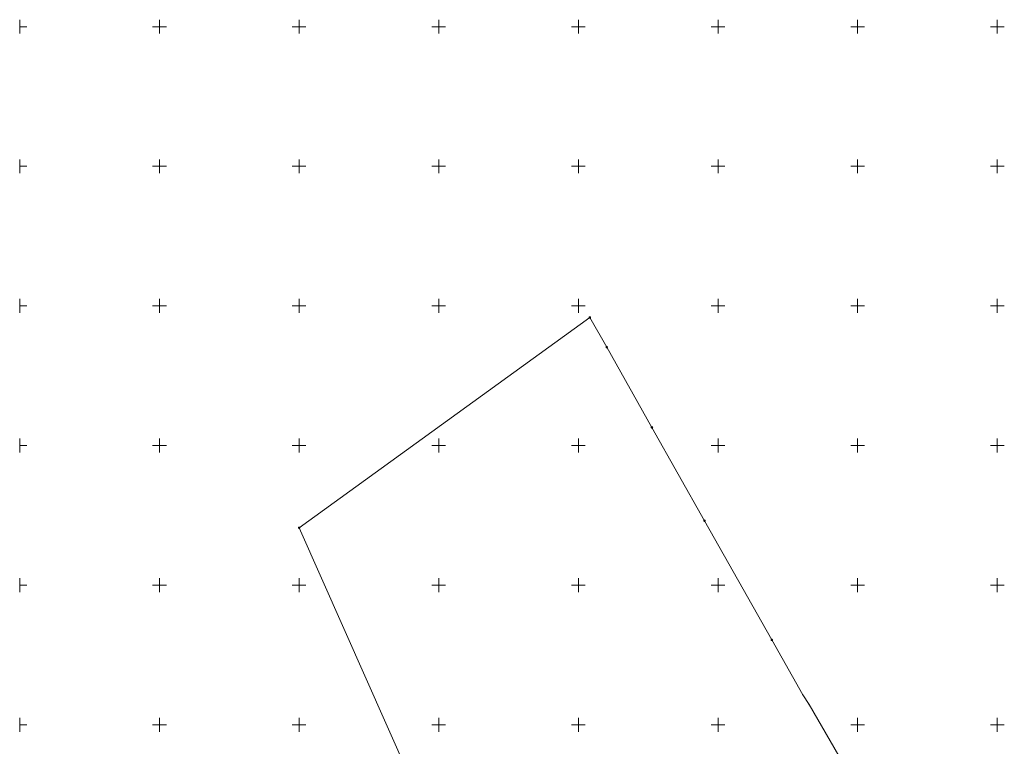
# Model space of a CAD drawing. Extents: x 6414462 to 7495468, y 5756825 to 5824657.
# Tile 31 of 54: x 6498000 to 6498352, y 5809842 to 5810102. Entities that reach past the tile are written whole.
import ezdxf

# ---------------------------------------------------------------- set-up
doc = ezdxf.new("R2010")
doc.units = 0
doc.linetypes.add('Lipnica teren 1$0$HIDDEN2', pattern=[0.1875, 0.125, -0.0625])
for name, color, linetype, lineweight in [('2324-2024 mdcp$0$GEPPGD', 7, 'Continuous', 18), ('2324-2024 mdcp$0$GESDZI', 7, 'Continuous', 18), ('2324-2024 mdcp$0$Ramka sekcyjna', 7, 'Continuous', 18)]:
    doc.layers.add(name, color=color, linetype=linetype, lineweight=lineweight)
doc.layers.add('Lipnica teren 1$0$demontaże', color=1, linetype='Continuous', true_color=0xff0000)

# ---------------------------------------------------------------- blocks, each defined once
blk = doc.blocks.new('2324-2024 mdcp$0$GEPPGD1_1')
at = {"true_color": 0xffffff}
blk.add_hatch(color=7, dxfattribs=at).paths.add_polyline_path([(0, -0.25), (0.077254, -0.237764), (0.146946, -0.202254), (0.202254, -0.146946), (0.237764, -0.077254), (0.25, 0), (0.237764, 0.077254), (0.202254, 0.146946), (0.146946, 0.202254), (0.077254, 0.237764), (0, 0.25), (-0.077254, 0.237764), (-0.146946, 0.202254), (-0.202254, 0.146946), (-0.237764, 0.077254), (-0.25, 0), (-0.237764, -0.077254), (-0.202254, -0.146946), (-0.146946, -0.202254), (-0.077254, -0.237764)])
at = {"color": 0}
blk.add_lwpolyline([(0, 0.25), (0.077254, 0.237764), (0.146946, 0.202254), (0.202254, 0.146946), (0.237764, 0.077254), (0.25, 0), (0.237764, -0.077254), (0.202254, -0.146946), (0.146946, -0.202254), (0.077254, -0.237764), (0, -0.25), (-0.077254, -0.237764), (-0.146946, -0.202254), (-0.202254, -0.146946), (-0.237764, -0.077254), (-0.25, 0), (-0.237764, 0.077254), (-0.202254, 0.146946), (-0.146946, 0.202254), (-0.077254, 0.237764)], close=True, dxfattribs=at)
blk = doc.blocks.new('2324-2024 mdcp$0$GEPPGD1_2')
at = {"true_color": 0xffffff}
blk.add_hatch(color=7, dxfattribs=at).paths.add_polyline_path([(0, -0.25), (0.077254, -0.237764), (0.146946, -0.202254), (0.202254, -0.146946), (0.237764, -0.077254), (0.25, 0), (0.237764, 0.077254), (0.202254, 0.146946), (0.146946, 0.202254), (0.077254, 0.237764), (0, 0.25), (-0.077254, 0.237764), (-0.146946, 0.202254), (-0.202254, 0.146946), (-0.237764, 0.077254), (-0.25, 0), (-0.237764, -0.077254), (-0.202254, -0.146946), (-0.146946, -0.202254), (-0.077254, -0.237764)])
blk.add_hatch(color=0).paths.add_polyline_path([(0, -0.045), (0.013906, -0.042798), (0.02645, -0.036406), (0.036406, -0.02645), (0.042798, -0.013906), (0.045, 0), (0.042798, 0.013906), (0.036406, 0.02645), (0.02645, 0.036406), (0.013906, 0.042798), (0, 0.045), (-0.013906, 0.042798), (-0.02645, 0.036406), (-0.036406, 0.02645), (-0.042798, 0.013906), (-0.045, 0), (-0.042798, -0.013906), (-0.036406, -0.02645), (-0.02645, -0.036406), (-0.013906, -0.042798)])
blk = doc.blocks.new('2324-2024 mdcp')
at = {"layer": '2324-2024 mdcp$0$GESDZI', "color": 7, "linetype": 'Continuous', "lineweight": 18}
blk.add_lwpolyline([(6498336.53, 5809764.26), (6498284.59, 5809737.52), (6498271.4, 5809764.78), (6498259.02, 5809756.58), (6498223.46, 5809812.93), (6498203.85, 5809801.58), (6498188.13, 5809835.51), (6498147.54, 5809813.46), (6498100.03, 5809920.59), (6498204.15, 5809995.92), (6498210.17, 5809985.25), (6498226.36, 5809956.54), (6498245.19, 5809923.13), (6498269.29, 5809880.41), (6498280.36, 5809860.77), (6498282.58, 5809857.31), (6498312.68, 5809805.23), (6498323.75, 5809786.22), (6498328.66, 5809777.78), (6498331.84, 5809772.31)], close=True, dxfattribs=at)
at = {"layer": '2324-2024 mdcp$0$Ramka sekcyjna', "color": 7, "linetype": 'Continuous', "lineweight": 18, "flags": 128}
for points in [[(6498000, 5810097.5), (6498000, 5810102.5)], [(6498050, 5810097.5), (6498050, 5810102.5)], [(6498100, 5810097.5), (6498100, 5810102.5)], [(6498150, 5810097.5), (6498150, 5810102.5)], [(6498200, 5810097.5), (6498200, 5810102.5)], [(6498250, 5810097.5), (6498250, 5810102.5)], [(6498300, 5810097.5), (6498300, 5810102.5)], [(6498350, 5810097.5), (6498350, 5810102.5)], [(6498000, 5810100), (6498002.5, 5810100)], [(6498052.5, 5810100), (6498047.5, 5810100)], [(6498102.5, 5810100), (6498097.5, 5810100)], [(6498152.5, 5810100), (6498147.5, 5810100)], [(6498202.5, 5810100), (6498197.5, 5810100)], [(6498252.5, 5810100), (6498247.5, 5810100)], [(6498302.5, 5810100), (6498297.5, 5810100)], [(6498352.5, 5810100), (6498347.5, 5810100)], [(6498000, 5810047.5), (6498000, 5810052.5)], [(6498000, 5810050), (6498002.5, 5810050)], [(6498052.5, 5810050), (6498047.5, 5810050)], [(6498050, 5810047.5), (6498050, 5810052.5)], [(6498102.5, 5810050), (6498097.5, 5810050)], [(6498100, 5810047.5), (6498100, 5810052.5)], [(6498152.5, 5810050), (6498147.5, 5810050)], [(6498150, 5810047.5), (6498150, 5810052.5)], [(6498202.5, 5810050), (6498197.5, 5810050)], [(6498200, 5810047.5), (6498200, 5810052.5)], [(6498252.5, 5810050), (6498247.5, 5810050)], [(6498250, 5810047.5), (6498250, 5810052.5)], [(6498302.5, 5810050), (6498297.5, 5810050)], [(6498300, 5810047.5), (6498300, 5810052.5)], [(6498352.5, 5810050), (6498347.5, 5810050)], [(6498350, 5810047.5), (6498350, 5810052.5)], [(6498000, 5810000), (6498000, 5810002.5)], [(6498050, 5810000), (6498050, 5810002.5)], [(6498100, 5810000), (6498100, 5810002.5)], [(6498150, 5810000), (6498150, 5810002.5)], [(6498200, 5810000), (6498200, 5810002.5)], [(6498250, 5810000), (6498250, 5810002.5)], [(6498300, 5810000), (6498300, 5810002.5)], [(6498350, 5810000), (6498350, 5810002.5)], [(6498000, 5810000), (6498002.5, 5810000)], [(6498000, 5810000), (6498000, 5809997.5)], [(6498000, 5810000), (6498002.5, 5810000)], [(6498052.5, 5810000), (6498047.5, 5810000)], [(6498052.5, 5810000), (6498047.5, 5810000)], [(6498050, 5810000), (6498050, 5809997.5)], [(6498102.5, 5810000), (6498097.5, 5810000)], [(6498102.5, 5810000), (6498097.5, 5810000)], [(6498100, 5810000), (6498100, 5809997.5)], [(6498152.5, 5810000), (6498147.5, 5810000)], [(6498152.5, 5810000), (6498147.5, 5810000)], [(6498150, 5810000), (6498150, 5809997.5)], [(6498202.5, 5810000), (6498197.5, 5810000)], [(6498202.5, 5810000), (6498197.5, 5810000)], [(6498200, 5810000), (6498200, 5809997.5)], [(6498252.5, 5810000), (6498247.5, 5810000)], [(6498252.5, 5810000), (6498247.5, 5810000)], [(6498250, 5810000), (6498250, 5809997.5)], [(6498302.5, 5810000), (6498297.5, 5810000)], [(6498302.5, 5810000), (6498297.5, 5810000)], [(6498300, 5810000), (6498300, 5809997.5)], [(6498352.5, 5810000), (6498347.5, 5810000)], [(6498352.5, 5810000), (6498347.5, 5810000)], [(6498350, 5810000), (6498350, 5809997.5)], [(6498000, 5809947.5), (6498000, 5809952.5)], [(6498050, 5809947.5), (6498050, 5809952.5)], [(6498100, 5809947.5), (6498100, 5809952.5)], [(6498150, 5809947.5), (6498150, 5809952.5)], [(6498200, 5809947.5), (6498200, 5809952.5)], [(6498250, 5809947.5), (6498250, 5809952.5)], [(6498300, 5809947.5), (6498300, 5809952.5)], [(6498350, 5809947.5), (6498350, 5809952.5)], [(6498000, 5809950), (6498002.5, 5809950)], [(6498052.5, 5809950), (6498047.5, 5809950)], [(6498102.5, 5809950), (6498097.5, 5809950)], [(6498152.5, 5809950), (6498147.5, 5809950)], [(6498202.5, 5809950), (6498197.5, 5809950)], [(6498252.5, 5809950), (6498247.5, 5809950)], [(6498302.5, 5809950), (6498297.5, 5809950)], [(6498352.5, 5809950), (6498347.5, 5809950)], [(6498000, 5809897.5), (6498000, 5809902.5)], [(6498050, 5809897.5), (6498050, 5809902.5)], [(6498100, 5809897.5), (6498100, 5809902.5)], [(6498150, 5809897.5), (6498150, 5809902.5)], [(6498200, 5809897.5), (6498200, 5809902.5)], [(6498250, 5809897.5), (6498250, 5809902.5)], [(6498300, 5809897.5), (6498300, 5809902.5)], [(6498350, 5809897.5), (6498350, 5809902.5)], [(6498000, 5809900), (6498002.5, 5809900)], [(6498052.5, 5809900), (6498047.5, 5809900)], [(6498102.5, 5809900), (6498097.5, 5809900)], [(6498152.5, 5809900), (6498147.5, 5809900)], [(6498202.5, 5809900), (6498197.5, 5809900)], [(6498252.5, 5809900), (6498247.5, 5809900)], [(6498302.5, 5809900), (6498297.5, 5809900)], [(6498352.5, 5809900), (6498347.5, 5809900)], [(6498000, 5809847.5), (6498000, 5809852.5)], [(6498050, 5809847.5), (6498050, 5809852.5)], [(6498100, 5809847.5), (6498100, 5809852.5)], [(6498150, 5809847.5), (6498150, 5809852.5)], [(6498200, 5809847.5), (6498200, 5809852.5)], [(6498250, 5809847.5), (6498250, 5809852.5)], [(6498300, 5809847.5), (6498300, 5809852.5)], [(6498350, 5809847.5), (6498350, 5809852.5)], [(6498000, 5809850), (6498002.5, 5809850)], [(6498052.5, 5809850), (6498047.5, 5809850)], [(6498102.5, 5809850), (6498097.5, 5809850)], [(6498152.5, 5809850), (6498147.5, 5809850)], [(6498202.5, 5809850), (6498197.5, 5809850)], [(6498252.5, 5809850), (6498247.5, 5809850)], [(6498302.5, 5809850), (6498297.5, 5809850)], [(6498352.5, 5809850), (6498347.5, 5809850)]]:
    blk.add_lwpolyline(points, dxfattribs=at)
at = {"layer": '2324-2024 mdcp$0$GEPPGD', "color": 7, "linetype": 'Continuous', "lineweight": 18}
for name, p in [('2324-2024 mdcp$0$GEPPGD1_1', (6498204.15, 5809995.92)), ('2324-2024 mdcp$0$GEPPGD1_1', (6498210.17, 5809985.25)), ('2324-2024 mdcp$0$GEPPGD1_1', (6498226.36, 5809956.54)), ('2324-2024 mdcp$0$GEPPGD1_1', (6498245.19, 5809923.13)), ('2324-2024 mdcp$0$GEPPGD1_1', (6498100.03, 5809920.59)), ('2324-2024 mdcp$0$GEPPGD1_1', (6498269.29, 5809880.41)), ('2324-2024 mdcp$0$GEPPGD1_2', (6498280.36, 5809860.77)), ('2324-2024 mdcp$0$GEPPGD1_2', (6498282.58, 5809857.31))]:
    blk.add_blockref(name, p, dxfattribs=at)
blk = doc.blocks.new('Lipnica teren 1')
at = {"layer": 'Lipnica teren 1$0$demontaże', "linetype": 'Lipnica teren 1$0$HIDDEN2'}
blk.add_blockref('2324-2024 mdcp', (0, 0), dxfattribs=at)

msp = doc.modelspace()

# ---------------------------------------------------------------- block references
msp.add_blockref('Lipnica teren 1', (0, 0))

doc.saveas('drawing.dxf')
